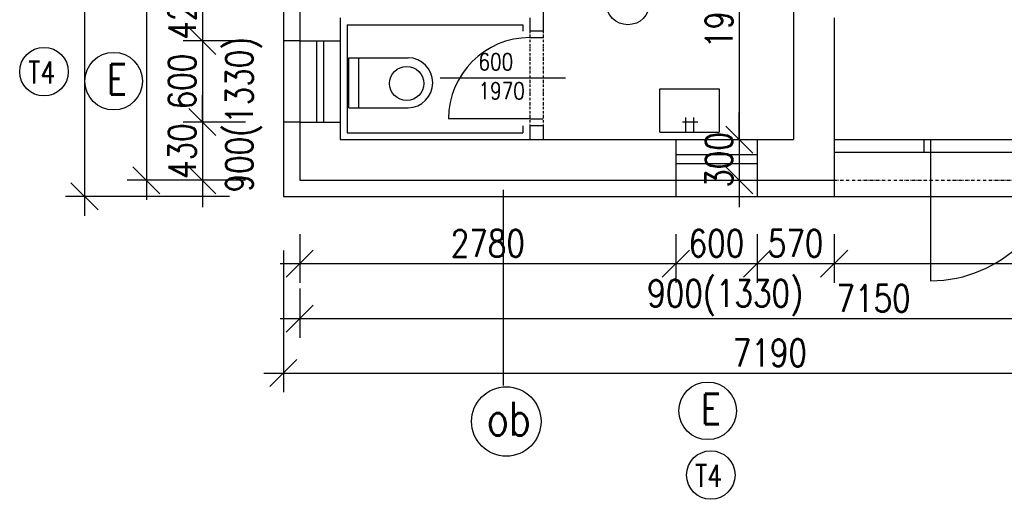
# Model space of a CAD drawing. Header units: millimetres. Extents: x -637441 to -130928, y -380379 to -53767.
# Tile 85 of 193: x -531643 to -524366, y -149486 to -145940. Entities that reach past the tile are written whole.
import ezdxf

# ---------------------------------------------------------------- set-up
doc = ezdxf.new("R2010")
doc.units = ezdxf.units.MM
doc.header["$LTSCALE"] = 10
doc.linetypes.add('ACAD_ISO12W100', pattern=[22, 12, -3, 0.5, -3, 0.5, -3])
for name, color, linetype, lineweight in [('CKKOTY', 7, 'Continuous', 25), ('CKTEXTY_MALE', 7, 'Continuous', 25), ('CKTEXTY_STREDNI', 6, 'Continuous', 50)]:
    doc.layers.add(name, color=color, linetype=linetype, lineweight=lineweight)
for name, color, linetype in [('Kóty', 7, 'Continuous'), ('Obklady', 7, 'Continuous'), ('Rozhraní materiálů', 7, 'Continuous'), ('SLABĚ', 7, 'Continuous'), ('Výplně otvorů', 7, 'Continuous'), ('ZARIZOVAKY', 7, 'Continuous'), ('ZDIVO', 6, 'Continuous')]:
    doc.layers.add(name, color=color, linetype=linetype)
doc.styles.get("Standard").update_dxf_attribs({"font": 'simplex.shx', "width": 0.8})
doc.dimstyles.new('Cadkon', dxfattribs={"dimscale": 80, "dimtxt": 2.5, "dimasz": 2.5, "dimexe": 1.768, "dimexo": 5, "dimtad": 1, "dimrnd": 1, "dimtxsty": 'Standard', "dimblk1": 'OBLIQUE', "dimblk2": 'OBLIQUE', "dimsah": 1, "dimcen": 2.5, "dimdle": 1.8, "dimadec": 0, "dimazin": 0, "dimtfac": 1, "dimtix": 1, "dimtmove": 2, "dimatfit": 3, "dimfxl": 1, "dimarcsym": 0})
doc.dimstyles.new('Kopie z cadkon', dxfattribs={"dimscale": 100, "dimtxt": 2.5, "dimasz": 2.5, "dimexe": 1.768, "dimexo": 5, "dimgap": 0.666, "dimtad": 1, "dimdec": 0, "dimrnd": 1, "dimdsep": 46, "dimtxsty": 'Standard', "dimblk1": 'OBLIQUE', "dimblk2": 'OBLIQUE', "dimsah": 1, "dimcen": 2, "dimdle": 1.8, "dimazin": 2, "dimtfac": 0.75, "dimtdec": 0, "dimtix": 1, "dimtmove": 2, "dimatfit": 3, "dimfxl": 1, "dimtolj": 1, "dimtzin": 0, "dimarcsym": 0})

# ---------------------------------------------------------------- blocks, each defined once
blk = doc.blocks.new('_OBLIQUE')
at = {"color": 0, "linetype": 'ByBlock'}
blk.add_line((-0.5, -0.5), (0.5, 0.5), dxfattribs=at)
blk = doc.blocks.new('*D939')
at = {"layer": 'CKKOTY', "color": 0, "lineweight": -2}
for p, q in [((-530292.3, -145668.2), (-530292.3, -145468.2)), ((-529973.4, -145668.2), (-530433.7, -145668.2)), ((-530292.3, -145668.2), (-530292.3, -146097.5)), ((-529973.4, -146097.5), (-530433.7, -146097.5)), ((-530292.3, -146097.5), (-530292.3, -146297.5))]:
    blk.add_line(p, q, dxfattribs=at)
at = {"layer": 'DEFPOINTS', "color": 0}
for p in [(-529573.4, -145668.2), (-530292.3, -146097.5), (-529573.4, -146097.5)]:
    blk.add_point(p, dxfattribs=at)
at = {"layer": 'CKKOTY', "color": 0, "lineweight": -2, "xscale": 200, "yscale": 200, "zscale": 200}
for p, rotation in [((-530292.3, -145668.2), 270), ((-530292.3, -146097.5), 90)]:
    blk.add_blockref('_OBLIQUE', p, dxfattribs=dict(at, rotation=rotation))
at = {"layer": 'CKKOTY', "color": 0, "insert": (-530442.3, -145882.8), "char_height": 200, "attachment_point": 5, "rotation": 90}
blk.add_mtext('429', dxfattribs=at)
blk = doc.blocks.new('*D940')
at = {"layer": 'CKKOTY', "color": 0, "lineweight": -2}
for p, q in [((-530292.3, -145953.5), (-530292.3, -146841.5)), ((-529973.4, -146097.5), (-530433.7, -146097.5)), ((-529973.4, -146697.5), (-530433.7, -146697.5))]:
    blk.add_line(p, q, dxfattribs=at)
at = {"layer": 'DEFPOINTS', "color": 0}
for p in [(-529573.4, -146097.5), (-530292.3, -146697.5), (-529573.4, -146697.5)]:
    blk.add_point(p, dxfattribs=at)
at = {"layer": 'CKKOTY', "color": 0, "lineweight": -2, "xscale": 200, "yscale": 200, "zscale": 200}
for p, rotation in [((-530292.3, -146097.5), 90), ((-530292.3, -146697.5), 270)]:
    blk.add_blockref('_OBLIQUE', p, dxfattribs=dict(at, rotation=rotation))
at = {"layer": 'CKKOTY', "color": 0, "insert": (-530442.3, -146397.5), "char_height": 200, "attachment_point": 5, "rotation": 90}
blk.add_mtext('600', dxfattribs=at)
blk = doc.blocks.new('*D941')
at = {"layer": 'CKKOTY', "color": 0, "lineweight": -2}
for p, q in [((-530292.3, -146697.5), (-530292.3, -146497.5)), ((-529973.4, -146697.5), (-530433.7, -146697.5)), ((-530292.3, -146697.5), (-530292.3, -147127.3)), ((-529973.4, -147127.3), (-530433.7, -147127.3)), ((-530292.3, -147127.3), (-530292.3, -147327.3))]:
    blk.add_line(p, q, dxfattribs=at)
at = {"layer": 'DEFPOINTS', "color": 0}
for p in [(-529573.4, -146697.5), (-530292.3, -147127.3), (-529573.4, -147127.3)]:
    blk.add_point(p, dxfattribs=at)
at = {"layer": 'CKKOTY', "color": 0, "lineweight": -2, "xscale": 200, "yscale": 200, "zscale": 200}
for p, rotation in [((-530292.3, -146697.5), 270), ((-530292.3, -147127.3), 90)]:
    blk.add_blockref('_OBLIQUE', p, dxfattribs=dict(at, rotation=rotation))
at = {"layer": 'CKKOTY', "color": 0, "insert": (-530442.3, -146912.4), "char_height": 200, "attachment_point": 5, "rotation": 90}
blk.add_mtext('430', dxfattribs=at)
blk = doc.blocks.new('*D954')
at = {"layer": 'CKKOTY', "color": 0, "lineweight": -2}
for p, q in [((-526324.6, -144783.3), (-526324.6, -146971.3)), ((-526133.7, -144927.3), (-526183.2, -144927.3)), ((-526724.6, -146827.3), (-526466.1, -146827.3))]:
    blk.add_line(p, q, dxfattribs=at)
at = {"layer": 'DEFPOINTS', "color": 0}
for p in [(-526533.7, -144927.3), (-526324.6, -146827.3), (-526324.6, -146827.3)]:
    blk.add_point(p, dxfattribs=at)
at = {"layer": 'CKKOTY', "color": 0, "lineweight": -2, "xscale": 200, "yscale": 200, "zscale": 200}
for p, rotation in [((-526324.6, -144927.3), 90), ((-526324.6, -146827.3), 270)]:
    blk.add_blockref('_OBLIQUE', p, dxfattribs=dict(at, rotation=rotation))
at = {"layer": 'CKKOTY', "color": 0, "insert": (-526474.6, -145877.3), "char_height": 200, "attachment_point": 5, "rotation": 90}
blk.add_mtext('1900', dxfattribs=at)
blk = doc.blocks.new('*D955')
at = {"layer": 'CKKOTY', "color": 0, "lineweight": -2}
for p, q in [((-526324.6, -146827.3), (-526324.6, -146627.3)), ((-526724.6, -146827.3), (-526466.1, -146827.3)), ((-526324.6, -146827.3), (-526324.6, -147127.3)), ((-526724.6, -147127.3), (-526466.1, -147127.3)), ((-526324.6, -147127.3), (-526324.6, -147327.3))]:
    blk.add_line(p, q, dxfattribs=at)
at = {"layer": 'DEFPOINTS', "color": 0}
for p in [(-526324.6, -146827.3), (-526324.6, -147127.3), (-526324.6, -147127.3)]:
    blk.add_point(p, dxfattribs=at)
at = {"layer": 'CKKOTY', "color": 0, "lineweight": -2, "xscale": 200, "yscale": 200, "zscale": 200}
for p, rotation in [((-526324.6, -146827.3), 270), ((-526324.6, -147127.3), 90)]:
    blk.add_blockref('_OBLIQUE', p, dxfattribs=dict(at, rotation=rotation))
at = {"layer": 'CKKOTY', "color": 0, "insert": (-526474.6, -146977.3), "char_height": 200, "attachment_point": 5, "rotation": 90}
blk.add_mtext('300', dxfattribs=at)
blk = doc.blocks.new('*D906')
at = {"layer": 'CKKOTY', "color": 0, "lineweight": -2}
for p, q in [((-529573.4, -147527.3), (-529573.4, -147884.8)), ((-526793.4, -147527.3), (-526793.4, -147884.8)), ((-529717.4, -147743.3), (-526649.4, -147743.3))]:
    blk.add_line(p, q, dxfattribs=at)
at = {"layer": 'DEFPOINTS', "color": 0}
for p in [(-529573.4, -147127.3), (-526793.4, -147127.3), (-526793.4, -147743.3)]:
    blk.add_point(p, dxfattribs=at)
at = {"layer": 'CKKOTY', "color": 0, "lineweight": -2, "xscale": 200, "yscale": 200, "zscale": 200, "rotation": 180}
blk.add_blockref('_OBLIQUE', (-529573.4, -147743.3), dxfattribs=at)
at = {"layer": 'CKKOTY', "color": 0, "lineweight": -2, "xscale": 200, "yscale": 200, "zscale": 200}
blk.add_blockref('_OBLIQUE', (-526793.4, -147743.3), dxfattribs=at)
at = {"layer": 'CKKOTY', "color": 0, "insert": (-528183.4, -147593.3), "char_height": 200, "attachment_point": 5}
blk.add_mtext('2780', dxfattribs=at)
blk = doc.blocks.new('*D907')
at = {"layer": 'CKKOTY', "color": 0, "lineweight": -2}
for p, q in [((-526793.4, -147527.3), (-526793.4, -147884.8)), ((-526193.4, -147527.3), (-526193.4, -147884.8)), ((-526937.4, -147743.3), (-526049.4, -147743.3))]:
    blk.add_line(p, q, dxfattribs=at)
at = {"layer": 'DEFPOINTS', "color": 0}
for p in [(-526793.4, -147127.3), (-526193.4, -147127.3), (-526193.4, -147743.3)]:
    blk.add_point(p, dxfattribs=at)
at = {"layer": 'CKKOTY', "color": 0, "lineweight": -2, "xscale": 200, "yscale": 200, "zscale": 200, "rotation": 180}
blk.add_blockref('_OBLIQUE', (-526793.4, -147743.3), dxfattribs=at)
at = {"layer": 'CKKOTY', "color": 0, "lineweight": -2, "xscale": 200, "yscale": 200, "zscale": 200}
blk.add_blockref('_OBLIQUE', (-526193.4, -147743.3), dxfattribs=at)
at = {"layer": 'CKKOTY', "color": 0, "insert": (-526493.4, -147593.3), "char_height": 200, "attachment_point": 5}
blk.add_mtext('600', dxfattribs=at)
blk = doc.blocks.new('*D908')
at = {"layer": 'CKKOTY', "color": 0, "lineweight": -2}
for p, q in [((-526193.4, -147527.3), (-526193.4, -147884.8)), ((-525623.4, -147527.3), (-525623.4, -147884.8)), ((-526337.4, -147743.3), (-525479.4, -147743.3))]:
    blk.add_line(p, q, dxfattribs=at)
at = {"layer": 'DEFPOINTS', "color": 0}
for p in [(-526193.4, -147127.3), (-525623.4, -147127.3), (-525623.4, -147743.3)]:
    blk.add_point(p, dxfattribs=at)
at = {"layer": 'CKKOTY', "color": 0, "lineweight": -2, "xscale": 200, "yscale": 200, "zscale": 200, "rotation": 180}
blk.add_blockref('_OBLIQUE', (-526193.4, -147743.3), dxfattribs=at)
at = {"layer": 'CKKOTY', "color": 0, "lineweight": -2, "xscale": 200, "yscale": 200, "zscale": 200}
blk.add_blockref('_OBLIQUE', (-525623.4, -147743.3), dxfattribs=at)
at = {"layer": 'CKKOTY', "color": 0, "insert": (-525908.4, -147593.3), "char_height": 200, "attachment_point": 5}
blk.add_mtext('570', dxfattribs=at)
blk = doc.blocks.new('*D909')
at = {"layer": 'CKKOTY', "color": 0, "lineweight": -2}
for p, q in [((-525623.4, -147527.3), (-525623.4, -147884.8)), ((-525767.4, -147743.3), (-522279.4, -147743.3)), ((-522423.4, -148142.7), (-522423.4, -147884.8))]:
    blk.add_line(p, q, dxfattribs=at)
at = {"layer": 'DEFPOINTS', "color": 0}
for p in [(-525623.4, -147127.3), (-522423.4, -147742.7), (-522423.4, -147743.3)]:
    blk.add_point(p, dxfattribs=at)
at = {"layer": 'CKKOTY', "color": 0, "lineweight": -2, "xscale": 200, "yscale": 200, "zscale": 200, "rotation": 180}
blk.add_blockref('_OBLIQUE', (-525623.4, -147743.3), dxfattribs=at)
at = {"layer": 'CKKOTY', "color": 0, "lineweight": -2, "xscale": 200, "yscale": 200, "zscale": 200}
blk.add_blockref('_OBLIQUE', (-522423.4, -147743.3), dxfattribs=at)
at = {"layer": 'CKKOTY', "color": 0, "insert": (-524023.4, -147593.3), "char_height": 200, "attachment_point": 5}
blk.add_mtext('3200', dxfattribs=at)
blk = doc.blocks.new('*D910')
at = {"layer": 'CKKOTY', "color": 0, "lineweight": -2}
for p, q in [((-529573.4, -147927.3), (-529573.4, -148292.3)), ((-522423.4, -147891.5), (-522423.4, -148292.3)), ((-522279.4, -148150.9), (-529717.4, -148150.9))]:
    blk.add_line(p, q, dxfattribs=at)
at = {"layer": 'DEFPOINTS', "color": 0}
for p in [(-522423.4, -147491.5), (-529573.4, -147527.3), (-529573.4, -148150.9)]:
    blk.add_point(p, dxfattribs=at)
at = {"layer": 'CKKOTY', "color": 0, "lineweight": -2, "xscale": 200, "yscale": 200, "zscale": 200, "rotation": 180}
blk.add_blockref('_OBLIQUE', (-529573.4, -148150.9), dxfattribs=at)
at = {"layer": 'CKKOTY', "color": 0, "lineweight": -2, "xscale": 200, "yscale": 200, "zscale": 200}
blk.add_blockref('_OBLIQUE', (-522423.4, -148150.9), dxfattribs=at)
at = {"layer": 'CKKOTY', "color": 0, "insert": (-525332, -148000.9), "char_height": 200, "attachment_point": 5}
blk.add_mtext('7150', dxfattribs=at)
blk = doc.blocks.new('*D1032')
at = {"layer": 'CKTEXTY_MALE', "color": 0, "lineweight": -2}
for p, q in [((-530706.2, -135533.3), (-530706.2, -147271.3)), ((-529973.4, -135677.3), (-530847.7, -135677.3)), ((-529973.4, -147127.3), (-530847.7, -147127.3))]:
    blk.add_line(p, q, dxfattribs=at)
at = {"layer": 'DEFPOINTS', "color": 0}
for p in [(-529573.4, -135677.3), (-530706.2, -147127.3), (-529573.4, -147127.3)]:
    blk.add_point(p, dxfattribs=at)
at = {"layer": 'CKTEXTY_MALE', "color": 0, "lineweight": -2, "xscale": 200, "yscale": 200, "zscale": 200}
for p, rotation in [((-530706.2, -135677.3), 90), ((-530706.2, -147127.3), 270)]:
    blk.add_blockref('_OBLIQUE', p, dxfattribs=dict(at, rotation=rotation))
at = {"layer": 'CKTEXTY_MALE', "color": 0, "insert": (-530859.5, -141402.3), "char_height": 200, "attachment_point": 5, "rotation": 90}
blk.add_mtext('\\A1;11450', dxfattribs=at)
blk = doc.blocks.new('*D1384')
at = {"layer": 'CKKOTY', "color": 0, "lineweight": -2}
for p, q in [((-531164, -135413.3), (-531164, -147391.3)), ((-530093.4, -135557.3), (-531305.4, -135557.3)), ((-530093.4, -147247.3), (-531305.4, -147247.3))]:
    blk.add_line(p, q, dxfattribs=at)
at = {"layer": 'DEFPOINTS', "color": 0}
for p in [(-529693.4, -135557.3), (-531164, -147247.3), (-529693.4, -147247.3)]:
    blk.add_point(p, dxfattribs=at)
at = {"layer": 'CKKOTY', "color": 0, "lineweight": -2, "xscale": 200, "yscale": 200, "zscale": 200}
for p, rotation in [((-531164, -135557.3), 90), ((-531164, -147247.3), 270)]:
    blk.add_blockref('_OBLIQUE', p, dxfattribs=dict(at, rotation=rotation))
at = {"layer": 'CKKOTY', "color": 0, "insert": (-531314, -141402.3), "char_height": 200, "attachment_point": 5, "rotation": 90}
blk.add_mtext('11690', dxfattribs=at)
blk = doc.blocks.new('*D1387')
at = {"layer": 'CKKOTY', "color": 0, "lineweight": -2}
for p, q in [((-529693.4, -147647.3), (-529693.4, -148694.7)), ((-529837.4, -148553.2), (-522359.4, -148553.2)), ((-522503.4, -148550.9), (-522503.4, -148694.7))]:
    blk.add_line(p, q, dxfattribs=at)
at = {"layer": 'DEFPOINTS', "color": 0}
for p in [(-529693.4, -147247.3), (-522503.4, -148150.9), (-522503.4, -148553.2)]:
    blk.add_point(p, dxfattribs=at)
at = {"layer": 'CKKOTY', "color": 0, "lineweight": -2, "xscale": 200, "yscale": 200, "zscale": 200, "rotation": 180}
blk.add_blockref('_OBLIQUE', (-529693.4, -148553.2), dxfattribs=at)
at = {"layer": 'CKKOTY', "color": 0, "lineweight": -2, "xscale": 200, "yscale": 200, "zscale": 200}
blk.add_blockref('_OBLIQUE', (-522503.4, -148553.2), dxfattribs=at)
at = {"layer": 'CKKOTY', "color": 0, "insert": (-526098.4, -148403.2), "char_height": 200, "attachment_point": 5}
blk.add_mtext('7190', dxfattribs=at)

msp = doc.modelspace()

# ---------------------------------------------------------------- linework, layer by layer
at = {"layer": 'CKKOTY', "color": 7}
msp.add_line((-525623.358, -147127.266), (-525623.358, -147247.266), dxfattribs=at)
at = {"layer": 'CKKOTY'}
msp.add_line((-528070.538, -147197.266), (-528070.538, -148644.175), dxfattribs=at)
msp.add_circle((-528046.572, -148911.024), 256.673, dxfattribs=at)
at = {"layer": 'CKTEXTY_MALE'}
for p, q in [((-529573.358, -146097.509), (-529693.358, -146097.509)), ((-529573.358, -146697.509), (-529693.358, -146697.509)), ((-526793.358, -147127.266), (-526793.358, -147247.266)), ((-526193.358, -147127.266), (-526193.358, -147247.266))]:
    msp.add_line(p, q, dxfattribs=at)
at = {"layer": 'CKTEXTY_MALE', "color": 7}
msp.add_circle((-527147.688, -145817.113), 160.548, dxfattribs=at)
at = {"layer": 'CKTEXTY_MALE'}
for centre, radius in [((-531463.457, -146324.609), 179.412), ((-530948.858, -146395.026), 212.778), ((-526558.758, -148832.258), 212.778), ((-526535.07, -149306.932), 179.412)]:
    msp.add_circle(centre, radius, dxfattribs=at)
at = {"layer": 'Kóty'}
msp.add_line((-527607.887, -146372.839), (-528536.223, -146372.839), dxfattribs=at)
at = {"layer": 'Obklady'}
for p, q in [((-529223.358, -145977.266), (-529223.358, -146777.266)), ((-529223.358, -145977.266), (-527923.358, -145977.266)), ((-527923.358, -145977.266), (-527923.358, -146025.57)), ((-527923.358, -146725.57), (-527923.358, -146777.266)), ((-529223.358, -146777.266), (-527923.358, -146777.266))]:
    msp.add_line(p, q, dxfattribs=at)
at = {"layer": 'Rozhraní materiálů'}
msp.add_line((-527873.358, -146827.266), (-527773.358, -146827.266), dxfattribs=at)
at = {"layer": 'SLABĚ'}
for p, q in [((-529573.358, -146097.509), (-529573.358, -146697.509)), ((-529273.358, -146097.509), (-529273.358, -146697.509)), ((-526793.358, -146827.266), (-526193.358, -146827.266)), ((-526793.358, -147127.266), (-526193.358, -147127.266))]:
    msp.add_line(p, q, dxfattribs=at)
at = {"layer": 'SLABĚ', "linetype": 'ACAD_ISO12W100', "ltscale": 0.2}
msp.add_line((-525623.358, -147127.266), (-522423.358, -147127.266), dxfattribs=at)
at = {"layer": 'Výplně otvorů', "linetype": 'ACAD_ISO12W100', "lineweight": -3, "ltscale": 0.15}
for p, q in [((-527873.358, -146022.839), (-527873.358, -146722.839)), ((-527773.358, -146022.839), (-527773.358, -146722.839))]:
    msp.add_line(p, q, dxfattribs=at)
at = {"layer": 'Výplně otvorů'}
for p, q in [((-529449.474, -146097.509), (-529449.474, -146697.509)), ((-529398.547, -146097.509), (-529398.547, -146697.509)), ((-525623.358, -146827.266), (-522373.358, -146827.266)), ((-524960.834, -146827.266), (-524960.834, -146920.41)), ((-524960.834, -146827.266), (-524960.834, -146920.41)), ((-524910.834, -146827.266), (-524910.834, -147870.41)), ((-524910.834, -146827.266), (-524910.834, -147870.41)), ((-525623.358, -146920.41), (-522423.358, -146920.41)), ((-526793.358, -146938.3), (-526193.358, -146938.3)), ((-526793.358, -147004.127), (-526193.358, -147004.127))]:
    msp.add_line(p, q, dxfattribs=at)
at = {"layer": 'Výplně otvorů', "lineweight": -3}
for p, q in [((-527873.358, -146072.839), (-527773.358, -146072.839)), ((-527873.358, -146672.839), (-528473.358, -146672.839)), ((-527873.358, -146672.839), (-527773.358, -146672.839))]:
    msp.add_line(p, q, dxfattribs=at)
for centre, radius, start, end in [((-527873.358, -146672.839), 600, 90, 180), ((-524910.834, -146920.41), 950, 270, 0), ((-524910.834, -146920.41), 950, 270, 0)]:
    msp.add_arc(centre, radius, start, end, dxfattribs=at)
at = {"layer": 'ZARIZOVAKY'}
for p, q in [((-529210.08, -146591.611), (-529210.08, -146221.611)), ((-529210.08, -146221.611), (-528771.61, -146221.611)), ((-529139.659, -146221.611), (-529139.659, -146591.611)), ((-526912.198, -146451.16), (-526472.198, -146451.16)), ((-526912.198, -146771.16), (-526912.198, -146451.16)), ((-526472.198, -146451.16), (-526472.198, -146771.16)), ((-529210.08, -146591.611), (-528771.61, -146591.611)), ((-526744.998, -146694.36), (-526629.798, -146694.36)), ((-526720.198, -146771.16), (-526720.198, -146663.96)), ((-526659.398, -146771.16), (-526659.398, -146663.96)), ((-526912.198, -146771.16), (-526472.198, -146771.16))]:
    msp.add_line(p, q, dxfattribs=at)
msp.add_circle((-528782.611, -146411.884), 126.207, dxfattribs=at)
msp.add_arc((-528775.113, -146406.611), 185.033, 271.0849231, 88.9150769, dxfattribs=at)
at = {"layer": 'ZDIVO', "color": 1}
for p, q in [((-529693.358, -135557.266), (-529693.358, -147247.266)), ((-529693.358, -147247.266), (-522503.358, -147247.266))]:
    msp.add_line(p, q, dxfattribs=at)
at = {"layer": 'ZDIVO'}
for p, q in [((-529573.358, -145668.17), (-529573.358, -146097.509)), ((-527773.358, -145723.874), (-527773.358, -146022.839)), ((-525923.358, -145877.266), (-525923.358, -146827.266)), ((-529273.358, -145927.266), (-529273.358, -146097.509)), ((-527873.358, -145927.266), (-527873.358, -146022.839)), ((-525623.358, -145927.266), (-525623.358, -147127.266)), ((-527873.358, -146022.839), (-527773.358, -146022.839)), ((-529573.358, -146097.509), (-529273.358, -146097.509)), ((-529573.358, -146697.509), (-529573.358, -147127.266)), ((-529573.358, -146697.509), (-529273.358, -146697.509)), ((-529273.358, -146697.509), (-529273.358, -146827.266)), ((-527873.358, -146722.839), (-527773.358, -146722.839)), ((-527873.358, -146722.839), (-527873.358, -146827.266)), ((-527773.358, -146722.839), (-527773.358, -146827.266)), ((-529273.358, -146827.266), (-527873.358, -146827.266)), ((-527773.358, -146827.266), (-526793.358, -146827.266)), ((-526793.358, -146827.266), (-526793.358, -147127.266)), ((-526193.358, -146827.266), (-525923.358, -146827.266)), ((-526193.358, -146827.266), (-526193.358, -147127.266)), ((-529573.358, -147127.266), (-526793.358, -147127.266)), ((-526193.358, -147127.266), (-525623.358, -147127.266))]:
    msp.add_line(p, q, dxfattribs=at)

# ---------------------------------------------------------------- texts
at = {"layer": 'CKTEXTY_MALE', "width": 0.8}
for s, height, p in [('600', 125, (-528252.524, -146314.281)), ('T4', 162.5, (-531579.272, -146411.587)), ('E', 225, (-530997.399, -146494.679)), ('1970', 125, (-528252.524, -146528.567)), ('E', 225, (-526607.3, -148931.912)), ('T4', 162.5, (-526650.885, -149393.91))]:
    msp.add_text(s, height=height, dxfattribs=at).set_placement(p)
at = {"layer": 'CKTEXTY_MALE', "color": 6, "width": 0.8}
msp.add_text('ob', height=250, dxfattribs=at).set_placement((-528190.649, -149015.414))
at = {"layer": 'CKTEXTY_STREDNI', "color": 7, "width": 0.8}
msp.add_text('900(1330)', height=200, rotation=90, dxfattribs=at).set_placement((-529918.983, -147218.066))
msp.add_text('900(1330)', height=200, dxfattribs=at).set_placement((-527005.26, -148063.253))

# ---------------------------------------------------------------- dimensions: what is measured, and where the dimension line sits
at = {"layer": 'CKKOTY'}
for base, p1, p2, picture, middle in [((-531163.972, -147247.266), (-529693.358, -135557.266), (-529693.358, -147247.266), '*D1384', (-531313.972, -141402.266)), ((-526324.616, -146827.266), (-526533.678, -144927.266), (-526324.616, -146827.266), '*D954', (-526474.616, -145877.266)), ((-530292.307, -146097.509), (-529573.358, -145668.17), (-529573.358, -146097.509), '*D939', (-530442.307, -145882.839)), ((-530292.307, -146697.509), (-529573.358, -146097.509), (-529573.358, -146697.509), '*D940', (-530442.307, -146397.509)), ((-530292.307, -147127.266), (-529573.358, -146697.509), (-529573.358, -147127.266), '*D941', (-530442.307, -146912.388)), ((-526324.616, -147127.266), (-526324.616, -146827.266), (-526324.616, -147127.266), '*D955', (-526474.616, -146977.266))]:
    dim = msp.add_linear_dim(base=base, p1=p1, p2=p2, angle=90, dimstyle='Cadkon', dxfattribs=at)
    dim.commit()
    dim.dimension.update_dxf_attribs({"geometry": picture, "text_midpoint": middle})
at = {"layer": 'CKKOTY', "color": 7}
for base, p1, p2, picture, middle in [((-526793.358, -147743.336), (-529573.358, -147127.266), (-526793.358, -147127.266), '*D906', (-528183.358, -147593.336)), ((-526193.358, -147743.336), (-526793.358, -147127.266), (-526193.358, -147127.266), '*D907', (-526493.358, -147593.336)), ((-525623.358, -147743.336), (-526193.358, -147127.266), (-525623.358, -147127.266), '*D908', (-525908.358, -147593.336)), ((-522423.358, -147743.336), (-525623.358, -147127.266), (-522423.358, -147742.706), '*D909', (-524023.358, -147593.336))]:
    dim = msp.add_linear_dim(base=base, p1=p1, p2=p2, dimstyle='Cadkon', dxfattribs=at)
    dim.commit()
    dim.dimension.update_dxf_attribs({"geometry": picture, "text_midpoint": middle})
at = {"layer": 'CKKOTY'}
dim = msp.add_linear_dim(base=(-522503.358, -148553.216), p1=(-529693.358, -147247.266), p2=(-522503.358, -148150.862), dimstyle='Cadkon', dxfattribs=at)
dim.commit()
dim.dimension.update_dxf_attribs({"geometry": '*D1387', "text_midpoint": (-526098.358, -148403.216)})
at = {"layer": 'CKKOTY', "color": 7}
dim = msp.add_linear_dim(base=(-529573.358, -148150.862), p1=(-522423.358, -147491.534), p2=(-529573.358, -147527.266), dimstyle='Cadkon', dxfattribs=at)
dim.commit()
dim.dimension.update_dxf_attribs({"geometry": '*D910', "text_midpoint": (-525331.972, -148000.862), "dimtype": 160})
at = {"layer": 'CKTEXTY_MALE'}
dim = msp.add_linear_dim(base=(-530706.225, -147127.266), p1=(-529573.358, -135677.266), p2=(-529573.358, -147127.266), angle=90, dimstyle='Kopie z cadkon', override={"dimscale": 80}, dxfattribs=at)
dim.commit()
dim.dimension.update_dxf_attribs({"geometry": '*D1032', "text_midpoint": (-530859.505, -141402.266)})

doc.saveas('drawing.dxf')
